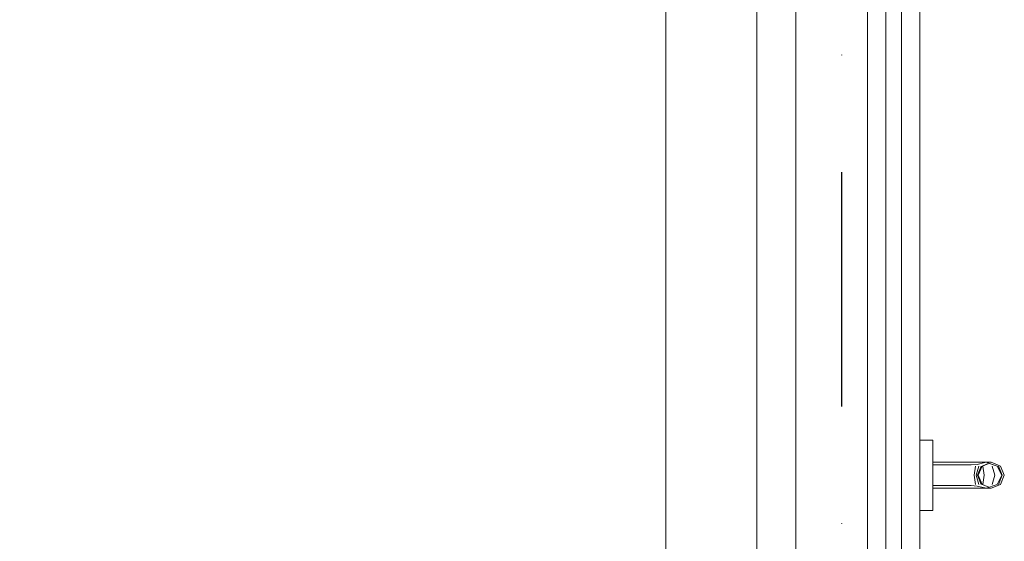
# Model space of a CAD drawing. Header units: millimetres. Extents: x 90539 to 127778, y -34922 to 14506.
# Tile 44 of 256: x 106811 to 107568, y 949 to 1350. Entities that reach past the tile are written whole.
import ezdxf
from ezdxf.enums import TextEntityAlignment as Align

# ---------------------------------------------------------------- set-up
doc = ezdxf.new("R2010")
doc.units = ezdxf.units.MM
doc.header["$MEASUREMENT"] = 0
doc.linetypes.add('Kropki i Kreski', pattern=[360, 180, -90, 0, -90])
doc.linetypes.add('Wipeout_Contour', pattern=[1000, 0, -1000])
for name, color, linetype in [('Nowe_A-Osi', 7, 'Continuous'), ('Nowe_A-Wymiary-Wewnętrzne', 7, 'Continuous'), ('Nowe_A-Wymiary-Zewnętrzne', 7, 'Continuous'), ('Nowe_A-Ściany-Konstrukcyjne', 7, 'Continuous'), ('Nowe_A-Ściany-Wewnętrzne', 7, 'Continuous'), ('Nowe_Drzwi Archicad', 7, 'Continuous')]:
    doc.layers.add(name, color=color, linetype=linetype)
for name, color, linetype, lineweight, true_color in [('Nowe_A-Osi_Nr_pióra__25', 7, 'Continuous', 25, 0x40a5ff), ('Nowe_A-Wymiary-Wewnętrzne_Nr_pióra__45', 7, 'Continuous', 15, 0x40a5ff), ('Nowe_A-Wymiary-Wewnętrzne_Nr_pióra__85', 7, 'Continuous', 13, 0x80c2ff), ('Nowe_A-Wymiary-Zewnętrzne_Nr_pióra__45', 7, 'Continuous', 15, 0x40a5ff), ('Nowe_A-Wymiary-Zewnętrzne_Nr_pióra__85', 7, 'Continuous', 13, 0x80c2ff)]:
    doc.layers.add(name, color=color, linetype=linetype, lineweight=lineweight, true_color=true_color)
for name, color, linetype, lineweight in [('Nowe_A-Osi_Nr_pióra__6', 5, 'Continuous', 13), ('Nowe_A-Wymiary-Wewnętrzne_Nr_pióra__46', 5, 'Continuous', 15), ('Nowe_A-Wymiary-Zewnętrzne_Nr_pióra__46', 5, 'Continuous', 15), ('Nowe_Drzwi Archicad_Nr_pióra__3', 7, 'Continuous', 13), ('Nowe_Drzwi Archicad_Nr_pióra__43', 7, 'Continuous', 13), ('Nowe_Drzwi Archicad_Nr_pióra__87', 7, 'Continuous', 13)]:
    doc.layers.add(name, color=color, linetype=linetype, lineweight=lineweight)
doc.styles.add('STYL_AUTOMATYCZNY_1', font='arial.ttf')
doc.styles.add('STYL_AUTOMATYCZNY_2', font='arial.ttf')
doc.dimstyles.new('STYL_AUTOMATYCZNY__1', dxfattribs={"dimtxt": 125, "dimasz": 47.5, "dimexe": 0.18, "dimexo": 20, "dimgap": 0, "dimtad": 1, "dimdec": 1, "dimlfac": 0.1, "dimzin": 0, "dimdsep": 46, "dimtxsty": 'STYL_AUTOMATYCZNY_2', "dimblk": 'ARROWHEAD_11', "dimblk1": 'ARROWHEAD_11', "dimblk2": 'ARROWHEAD_11', "dimcen": 0.09, "dimclrd": 256, "dimclre": 256, "dimclrt": 5, "dimadec": 1, "dimazin": 0, "dimtfac": 1, "dimtdec": 4, "dimtmove": 0, "dimatfit": 3, "dimfxl": 0, "dimtolj": 1, "dimtzin": 0, "dimarcsym": 0})

# ---------------------------------------------------------------- blocks, each defined once
blk = doc.blocks.new('ElemPrzekroju_15')
at = {"color": 254, "linetype": 'Wipeout_Contour', "lineweight": 0, "ltscale": 1271827.082994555}
blk.add_wipeout([(105707.6, 858.71), (105732.6, 858.71), (105732.6, 848.71), (105707.6, 848.71), (105707.6, 180), (105732.6, 180), (105732.6, 170), (105707.6, 170), (105707.6, 0), (107307.6, 0), (107307.6, 1370), (105707.6, 1370)], dxfattribs=at).dxf.layer = 'Nowe_A-Ściany-Konstrukcyjne'
blk = doc.blocks.new('ElemPrzekroju_16')
at = {"color": 254, "linetype": 'Wipeout_Contour', "lineweight": 0, "ltscale": 1826266.943683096}
blk.add_wipeout([(107307.6, 0), (107462.6, 0), (107462.6, 545), (107457.6, 545), (107457.6, 563), (107407.6, 563), (107407.6, 500), (107377.6, 500), (107377.6, 1500), (107407.6, 1500), (107407.6, 1437), (107457.6, 1437), (107457.6, 1455), (107462.6, 1455), (107462.6, 2012), (107462.6, 2070), (107307.6, 2070)], dxfattribs=at).dxf.layer = 'Nowe_A-Ściany-Wewnętrzne'
at = {"color": 254, "linetype": 'Wipeout_Contour', "lineweight": 0, "ltscale": 859612.748015}
blk.add_wipeout([(107407.6, 577), (107457.6, 577), (107457.6, 595), (107462.6, 595), (107462.6, 1405), (107457.6, 1405), (107457.6, 1423), (107407.6, 1423)], dxfattribs=at).dxf.layer = 'Nowe_A-Ściany-Wewnętrzne'
blk = doc.blocks.new('ElemPrzekroju_17')
at = {"layer": 'Nowe_Drzwi Archicad_Nr_pióra__87', "color": 7, "linetype": 'Continuous', "lineweight": 13}
blk.add_line((107307.6, 0), (107307.6, 2070), dxfattribs=at)
at = {"color": 254, "linetype": 'Wipeout_Contour', "lineweight": 0, "ltscale": 2043164.613970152}
blk.add_wipeout([(107502.6, 2000), (107502.6, 1027), (107512.6, 1027), (107512.6, 1010), (107557.6, 1010), (107564.67, 1007.07), (107567.6, 1000), (107564.67, 992.93), (107557.6, 990), (107512.6, 990), (107512.6, 973), (107502.6, 973), (107502.6, 927), (107512.6, 927), (107512.6, 873), (107502.6, 873), (107502.6, 0), (107577.6, 0), (107577.6, 2000)], dxfattribs=at).dxf.layer = 'Nowe_Drzwi Archicad'
at = {"color": 254, "linetype": 'Wipeout_Contour', "lineweight": 0, "ltscale": 429614.873408}
blk.add_wipeout([(107403.2, 1500), (107392.6, 1500), (107392.6, 500), (107403.2, 500)], dxfattribs=at).dxf.layer = 'Nowe_Drzwi Archicad'
at = {"color": 254, "linetype": 'Wipeout_Contour', "lineweight": 0, "ltscale": 429572.4493}
blk.add_wipeout([(107392.6, 1500), (107381.99, 1500), (107381.99, 500), (107392.6, 500)], dxfattribs=at).dxf.layer = 'Nowe_Drzwi Archicad'
at = {"color": 254, "linetype": 'Wipeout_Contour', "lineweight": 0, "ltscale": 1503765.733917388}
blk.add_wipeout([(107403.2, 1500), (107403.2, 500), (107407.6, 500), (107407.6, 563), (107406.76, 565.05), (107405.86, 570), (107406.76, 574.95), (107407.6, 577), (107407.6, 1423), (107406.76, 1425.05), (107405.86, 1430), (107406.76, 1434.95), (107407.6, 1437), (107407.6, 1500)], dxfattribs=at).dxf.layer = 'Nowe_Drzwi Archicad'
at = {"color": 254, "linetype": 'Wipeout_Contour', "lineweight": 0, "ltscale": 430219.533401}
blk.add_wipeout([(107552.24, 1000), (107547.6, 1000), (107550.52, 992.93), (107551.1, 992.93)], dxfattribs=at).dxf.layer = 'Nowe_Drzwi Archicad'
at = {"color": 254, "linetype": 'Wipeout_Contour', "lineweight": 0, "ltscale": 430067.860143}
blk.add_wipeout([(107512.5, 973), (107512.6, 973), (107512.6, 976.62), (107512.5, 976.62)], dxfattribs=at).dxf.layer = 'Nowe_Drzwi Archicad'
at = {"layer": 'Nowe_Drzwi Archicad_Nr_pióra__3', "color": 7, "linetype": 'Continuous', "lineweight": 13}
blk.add_line((107407.6, 1423), (107407.6, 577), dxfattribs=at)
at = {"color": 254, "linetype": 'Wipeout_Contour', "lineweight": 0, "ltscale": 429542.450935}
blk.add_wipeout([(107377.6, 1500), (107377.6, 500), (107381.99, 500), (107381.99, 1500)], dxfattribs=at).dxf.layer = 'Nowe_Drzwi Archicad'
at = {"color": 254, "linetype": 'Wipeout_Contour', "lineweight": 0, "ltscale": 322666.088687}
blk.add_wipeout([(107550.52, 992.93), (107550.94, 992.76), (107551.1, 992.93)], dxfattribs=at).dxf.layer = 'Nowe_Drzwi Archicad'
at = {"color": 254, "linetype": 'Wipeout_Contour', "lineweight": 0, "ltscale": 430068.10618}
blk.add_wipeout([(107512.6, 986.5), (107512.5, 986.5), (107512.5, 976.62), (107512.6, 976.62)], dxfattribs=at).dxf.layer = 'Nowe_Drzwi Archicad'
at = {"layer": 'Nowe_Drzwi Archicad_Nr_pióra__3', "color": 7, "linetype": 'Continuous', "lineweight": 13}
blk.add_line((107377.6, 1500), (107377.6, 500), dxfattribs=at)
at = {"color": 254, "linetype": 'Wipeout_Contour', "lineweight": 0, "ltscale": 430068.536052}
blk.add_wipeout([(107512.6, 1000), (107512.5, 1000), (107512.5, 986.5), (107512.6, 986.5)], dxfattribs=at).dxf.layer = 'Nowe_Drzwi Archicad'
at = {"color": 254, "linetype": 'Wipeout_Contour', "lineweight": 0, "ltscale": 430048.060956}
blk.add_wipeout([(107502.7, 973), (107512.5, 973), (107512.5, 976.62), (107502.7, 976.62)], dxfattribs=at).dxf.layer = 'Nowe_Drzwi Archicad'
at = {"color": 254, "linetype": 'Wipeout_Contour', "lineweight": 0, "ltscale": 430069.038297}
blk.add_wipeout([(107512.6, 1013.5), (107512.5, 1013.5), (107512.5, 1000), (107512.6, 1000)], dxfattribs=at).dxf.layer = 'Nowe_Drzwi Archicad'
at = {"color": 254, "linetype": 'Wipeout_Contour', "lineweight": 0, "ltscale": 430048.307005}
blk.add_wipeout([(107512.5, 986.5), (107502.7, 986.5), (107502.7, 976.62), (107512.5, 976.62)], dxfattribs=at).dxf.layer = 'Nowe_Drzwi Archicad'
at = {"layer": 'Nowe_Drzwi Archicad_Nr_pióra__3', "color": 7, "linetype": 'Continuous', "lineweight": 13}
for q in [(107512.6, 976.62), (107512.5, 973)]:
    blk.add_line((107512.6, 973), q, dxfattribs=at)
at = {"color": 254, "linetype": 'Wipeout_Contour', "lineweight": 0, "ltscale": 430069.47834}
blk.add_wipeout([(107512.6, 1023.38), (107512.5, 1023.38), (107512.5, 1013.5), (107512.6, 1013.5)], dxfattribs=at).dxf.layer = 'Nowe_Drzwi Archicad'
at = {"color": 254, "linetype": 'Wipeout_Contour', "lineweight": 0, "ltscale": 430048.736896}
blk.add_wipeout([(107512.5, 1000), (107502.7, 1000), (107502.7, 986.5), (107512.5, 986.5)], dxfattribs=at).dxf.layer = 'Nowe_Drzwi Archicad'
at = {"color": 254, "linetype": 'Wipeout_Contour', "lineweight": 0, "ltscale": 430028.261771}
blk.add_wipeout([(107502.6, 976.62), (107502.6, 973), (107502.7, 973), (107502.7, 976.62)], dxfattribs=at).dxf.layer = 'Nowe_Drzwi Archicad'
at = {"color": 254, "linetype": 'Wipeout_Contour', "lineweight": 0, "ltscale": 430069.734548}
blk.add_wipeout([(107512.5, 1023.38), (107512.6, 1023.38), (107512.6, 1027), (107512.5, 1027)], dxfattribs=at).dxf.layer = 'Nowe_Drzwi Archicad'
at = {"color": 254, "linetype": 'Wipeout_Contour', "lineweight": 0, "ltscale": 430049.239165}
blk.add_wipeout([(107512.5, 1013.5), (107502.7, 1013.5), (107502.7, 1000), (107512.5, 1000)], dxfattribs=at).dxf.layer = 'Nowe_Drzwi Archicad'
at = {"color": 254, "linetype": 'Wipeout_Contour', "lineweight": 0, "ltscale": 430128.182734}
blk.add_wipeout([(107542.11, 992.03), (107512.6, 992.03), (107512.6, 990), (107542.6, 990)], dxfattribs=at).dxf.layer = 'Nowe_Drzwi Archicad'
at = {"color": 254, "linetype": 'Wipeout_Contour', "lineweight": 0, "ltscale": 430028.507831}
blk.add_wipeout([(107502.7, 986.5), (107502.6, 986.5), (107502.6, 976.62), (107502.7, 976.62)], dxfattribs=at).dxf.layer = 'Nowe_Drzwi Archicad'
at = {"layer": 'Nowe_Drzwi Archicad_Nr_pióra__3', "color": 7, "linetype": 'Continuous', "lineweight": 13}
blk.add_line((107512.6, 976.62), (107512.6, 986.5), dxfattribs=at)
at = {"color": 254, "linetype": 'Wipeout_Contour', "lineweight": 0, "ltscale": 430049.679227}
blk.add_wipeout([(107512.5, 1023.38), (107502.7, 1023.38), (107502.7, 1013.5), (107512.5, 1013.5)], dxfattribs=at).dxf.layer = 'Nowe_Drzwi Archicad'
at = {"color": 254, "linetype": 'Wipeout_Contour', "lineweight": 0, "ltscale": 430028.937742}
blk.add_wipeout([(107502.7, 1000), (107502.6, 1000), (107502.6, 986.5), (107502.7, 986.5)], dxfattribs=at).dxf.layer = 'Nowe_Drzwi Archicad'
at = {"color": 254, "linetype": 'Wipeout_Contour', "lineweight": 0, "ltscale": 430198.250984}
blk.add_wipeout([(107542.11, 992.03), (107542.6, 990), (107548.34, 990), (107546.78, 991.66)], dxfattribs=at).dxf.layer = 'Nowe_Drzwi Archicad'
at = {"color": 254, "linetype": 'Wipeout_Contour', "lineweight": 0, "ltscale": 430049.935447}
blk.add_wipeout([(107502.7, 1027), (107502.7, 1023.38), (107512.5, 1023.38), (107512.5, 1027)], dxfattribs=at).dxf.layer = 'Nowe_Drzwi Archicad'
at = {"color": 254, "linetype": 'Wipeout_Contour', "lineweight": 0, "ltscale": 430029.440034}
blk.add_wipeout([(107502.7, 1013.5), (107502.6, 1013.5), (107502.6, 1000), (107502.7, 1000)], dxfattribs=at).dxf.layer = 'Nowe_Drzwi Archicad'
at = {"color": 254, "linetype": 'Wipeout_Contour', "lineweight": 0, "ltscale": 430128.851035}
blk.add_wipeout([(107512.6, 1010), (107512.6, 1007.97), (107542.11, 1007.97), (107542.6, 1010)], dxfattribs=at).dxf.layer = 'Nowe_Drzwi Archicad'
at = {"layer": 'Nowe_Drzwi Archicad_Nr_pióra__3', "color": 7, "linetype": 'Continuous', "lineweight": 13}
for p, q in [((107512.6, 1027), (107512.5, 1027)), ((107512.6, 1023.38), (107512.6, 1027)), ((107512.6, 1013.5), (107512.6, 1023.38))]:
    blk.add_line(p, q, dxfattribs=at)
at = {"color": 254, "linetype": 'Wipeout_Contour', "lineweight": 0, "ltscale": 430029.880116}
blk.add_wipeout([(107502.7, 1023.38), (107502.6, 1023.38), (107502.6, 1013.5), (107502.7, 1013.5)], dxfattribs=at).dxf.layer = 'Nowe_Drzwi Archicad'
at = {"color": 254, "linetype": 'Wipeout_Contour', "lineweight": 0, "ltscale": 430198.929628}
blk.add_wipeout([(107542.11, 1007.97), (107546.78, 1008.34), (107548.34, 1010), (107542.6, 1010)], dxfattribs=at).dxf.layer = 'Nowe_Drzwi Archicad'
at = {"color": 254, "linetype": 'Wipeout_Contour', "lineweight": 0, "ltscale": 430030.136348}
blk.add_wipeout([(107502.6, 1027), (107502.6, 1023.38), (107502.7, 1023.38), (107502.7, 1027)], dxfattribs=at).dxf.layer = 'Nowe_Drzwi Archicad'
at = {"color": 254, "linetype": 'Wipeout_Contour', "lineweight": 0, "ltscale": 322666.47701}
blk.add_wipeout([(107550.94, 1007.24), (107550.52, 1007.07), (107551.1, 1007.07)], dxfattribs=at).dxf.layer = 'Nowe_Drzwi Archicad'
at = {"color": 254, "linetype": 'Wipeout_Contour', "lineweight": 0, "ltscale": 429965.5141}
blk.add_wipeout([(107462.6, 1942), (107462.6, 70), (107502.6, 70), (107502.6, 1942)], dxfattribs=at).dxf.layer = 'Nowe_Drzwi Archicad'
at = {"color": 254, "linetype": 'Wipeout_Contour', "lineweight": 0, "ltscale": 430219.796375}
blk.add_wipeout([(107547.6, 1000), (107552.24, 1000), (107551.1, 1007.07), (107550.52, 1007.07)], dxfattribs=at).dxf.layer = 'Nowe_Drzwi Archicad'
at = {"layer": 'Nowe_Drzwi Archicad_Nr_pióra__3', "color": 7, "linetype": 'Continuous', "lineweight": 13}
for p, q in [((107502.7, 1988.96), (107502.7, 1146.93)), ((107462.6, 1942), (107462.6, 70)), ((107502.6, 1942), (107502.6, 70)), ((107462.5, 1320.22), (107462.5, 1249.27)), ((107462.5, 1204.92), (107462.5, 1146.93)), ((107462.5, 1146.93), (107462.5, 1125.48)), ((107502.7, 1146.93), (107502.7, 1027)), ((107462.5, 1090.02), (107462.5, 1062.74)), ((107462.5, 1062.74), (107462.5, 1006)), ((107502.7, 1027), (107502.6, 1027)), ((107512.5, 1027), (107502.7, 1027)), ((107462.5, 949.26), (107462.5, 1006)), ((107502.7, 973), (107502.6, 973)), ((107502.7, 865.07), (107502.7, 973)), ((107512.5, 973), (107502.7, 973))]:
    blk.add_line(p, q, dxfattribs=at)
at = {"layer": 'Nowe_Drzwi Archicad_Nr_pióra__43', "color": 7, "linetype": 'Continuous', "lineweight": 13}
for p, q in [((107476.6, 1942), (107476.6, 70)), ((107488.6, 70), (107488.6, 1942))]:
    blk.add_line(p, q, dxfattribs=at)
at = {"color": 254, "linetype": 'Wipeout_Contour', "lineweight": 0, "ltscale": 430219.79509}
blk.add_wipeout([(107546.78, 1008.34), (107552.69, 1009.7), (107553.2, 1010), (107548.34, 1010)], dxfattribs=at).dxf.layer = 'Nowe_Drzwi Archicad'
at = {"color": 254, "linetype": 'Wipeout_Contour', "lineweight": 0, "ltscale": 430240.613074}
blk.add_wipeout([(107552.24, 1000), (107551.1, 992.93), (107558.3, 992.93), (107560.41, 1000)], dxfattribs=at).dxf.layer = 'Nowe_Drzwi Archicad'
at = {"color": 254, "linetype": 'Wipeout_Contour', "lineweight": 0, "ltscale": 430234.663457}
blk.add_wipeout([(107550.94, 1007.24), (107551.1, 1007.07), (107558.3, 1007.07), (107555.04, 1008.94)], dxfattribs=at).dxf.layer = 'Nowe_Drzwi Archicad'
at = {"color": 254, "linetype": 'Wipeout_Contour', "lineweight": 0, "ltscale": 430234.116472}
blk.add_wipeout([(107551.1, 992.93), (107550.94, 992.76), (107555.04, 991.06), (107558.3, 992.93)], dxfattribs=at).dxf.layer = 'Nowe_Drzwi Archicad'
at = {"color": 254, "linetype": 'Wipeout_Contour', "lineweight": 0, "ltscale": 430240.876038}
blk.add_wipeout([(107551.1, 1007.07), (107552.24, 1000), (107560.41, 1000), (107558.3, 1007.07)], dxfattribs=at).dxf.layer = 'Nowe_Drzwi Archicad'
at = {"color": 254, "linetype": 'Wipeout_Contour', "lineweight": 0, "ltscale": 430219.072366}
blk.add_wipeout([(107552.69, 990.3), (107546.78, 991.66), (107548.34, 990), (107553.2, 990)], dxfattribs=at).dxf.layer = 'Nowe_Drzwi Archicad'
at = {"color": 254, "linetype": 'Wipeout_Contour', "lineweight": 0, "ltscale": 322673.564796}
blk.add_wipeout([(107552.69, 1009.7), (107553.55, 1010), (107553.2, 1010)], dxfattribs=at).dxf.layer = 'Nowe_Drzwi Archicad'
at = {"color": 254, "linetype": 'Wipeout_Contour', "lineweight": 0, "ltscale": 430264.996273}
blk.add_wipeout([(107560.41, 1000), (107558.3, 992.93), (107562.05, 992.93), (107565.57, 1000)], dxfattribs=at).dxf.layer = 'Nowe_Drzwi Archicad'
at = {"color": 254, "linetype": 'Wipeout_Contour', "lineweight": 0, "ltscale": 430250.48184}
blk.add_wipeout([(107555.76, 1009.24), (107555.04, 1008.94), (107558.3, 1007.07), (107562.05, 1007.07)], dxfattribs=at).dxf.layer = 'Nowe_Drzwi Archicad'
at = {"color": 254, "linetype": 'Wipeout_Contour', "lineweight": 0, "ltscale": 430249.883362}
blk.add_wipeout([(107555.04, 991.06), (107555.76, 990.76), (107562.05, 992.93), (107558.3, 992.93)], dxfattribs=at).dxf.layer = 'Nowe_Drzwi Archicad'
at = {"color": 254, "linetype": 'Wipeout_Contour', "lineweight": 0, "ltscale": 430265.259223}
blk.add_wipeout([(107562.05, 1007.07), (107558.3, 1007.07), (107560.41, 1000), (107565.57, 1000)], dxfattribs=at).dxf.layer = 'Nowe_Drzwi Archicad'
at = {"color": 254, "linetype": 'Wipeout_Contour', "lineweight": 0, "ltscale": 322673.003184}
blk.add_wipeout([(107552.69, 990.3), (107553.2, 990), (107553.55, 990)], dxfattribs=at).dxf.layer = 'Nowe_Drzwi Archicad'
at = {"color": 254, "linetype": 'Wipeout_Contour', "lineweight": 0, "ltscale": 430279.75132}
blk.add_wipeout([(107567.6, 1000), (107565.87, 1000), (107563.11, 992.93), (107564.67, 992.93)], dxfattribs=at).dxf.layer = 'Nowe_Drzwi Archicad'
at = {"color": 254, "linetype": 'Wipeout_Contour', "lineweight": 0, "ltscale": 430260.159385}
blk.add_wipeout([(107564.67, 992.93), (107563.11, 992.93), (107556.45, 990), (107557.6, 990)], dxfattribs=at).dxf.layer = 'Nowe_Drzwi Archicad'
at = {"color": 254, "linetype": 'Wipeout_Contour', "lineweight": 0, "ltscale": 430229.520596}
blk.add_wipeout([(107549.79, 992.93), (107555.18, 990.56), (107555.76, 990.76), (107550.52, 992.93)], dxfattribs=at).dxf.layer = 'Nowe_Drzwi Archicad'
at = {"color": 254, "linetype": 'Wipeout_Contour', "lineweight": 0, "ltscale": 430213.461606}
blk.add_wipeout([(107550.52, 992.93), (107547.6, 1000), (107547.03, 1000), (107549.79, 992.93)], dxfattribs=at).dxf.layer = 'Nowe_Drzwi Archicad'
at = {"color": 254, "linetype": 'Wipeout_Contour', "lineweight": 0, "ltscale": 430213.724581}
blk.add_wipeout([(107547.6, 1000), (107550.52, 1007.07), (107549.79, 1007.07), (107547.03, 1000)], dxfattribs=at).dxf.layer = 'Nowe_Drzwi Archicad'
at = {"color": 254, "linetype": 'Wipeout_Contour', "lineweight": 0, "ltscale": 430230.129296}
blk.add_wipeout([(107549.79, 1007.07), (107550.52, 1007.07), (107555.76, 1009.24), (107555.18, 1009.44)], dxfattribs=at).dxf.layer = 'Nowe_Drzwi Archicad'
at = {"color": 254, "linetype": 'Wipeout_Contour', "lineweight": 0, "ltscale": 430260.794206}
blk.add_wipeout([(107557.6, 1010), (107556.45, 1010), (107563.11, 1007.07), (107564.67, 1007.07)], dxfattribs=at).dxf.layer = 'Nowe_Drzwi Archicad'
at = {"color": 254, "linetype": 'Wipeout_Contour', "lineweight": 0, "ltscale": 430280.014262}
blk.add_wipeout([(107564.67, 1007.07), (107563.11, 1007.07), (107565.87, 1000), (107567.6, 1000)], dxfattribs=at).dxf.layer = 'Nowe_Drzwi Archicad'
at = {"color": 254, "linetype": 'Wipeout_Contour', "lineweight": 0, "ltscale": 430274.878296}
blk.add_wipeout([(107565.87, 1000), (107565.57, 1000), (107562.05, 992.93), (107563.11, 992.93)], dxfattribs=at).dxf.layer = 'Nowe_Drzwi Archicad'
at = {"color": 254, "linetype": 'Wipeout_Contour', "lineweight": 0, "ltscale": 430253.254637}
blk.add_wipeout([(107563.11, 992.93), (107562.05, 992.93), (107553.55, 990), (107556.45, 990)], dxfattribs=at).dxf.layer = 'Nowe_Drzwi Archicad'
at = {"color": 254, "linetype": 'Wipeout_Contour', "lineweight": 0, "ltscale": 537781.994273}
blk.add_wipeout([(107549.79, 992.93), (107548.1, 992.93), (107552.69, 990.3), (107553.55, 990), (107555.18, 990.56)], dxfattribs=at).dxf.layer = 'Nowe_Drzwi Archicad'
at = {"layer": 'Nowe_Drzwi Archicad_Nr_pióra__3', "color": 7, "linetype": 'Continuous', "lineweight": 13}
blk.add_line((107564.67, 992.93), (107557.6, 990), dxfattribs=at)
at = {"color": 254, "linetype": 'Wipeout_Contour', "lineweight": 0, "ltscale": 430209.560143}
blk.add_wipeout([(107549.79, 992.93), (107547.03, 1000), (107545.99, 1000), (107548.1, 992.93)], dxfattribs=at).dxf.layer = 'Nowe_Drzwi Archicad'
at = {"color": 254, "linetype": 'Wipeout_Contour', "lineweight": 0, "ltscale": 430209.823121}
blk.add_wipeout([(107547.03, 1000), (107549.79, 1007.07), (107548.1, 1007.07), (107545.99, 1000)], dxfattribs=at).dxf.layer = 'Nowe_Drzwi Archicad'
at = {"color": 254, "linetype": 'Wipeout_Contour', "lineweight": 0, "ltscale": 430211.920369}
blk.add_wipeout([(107546.78, 991.66), (107552.69, 990.3), (107548.1, 992.93), (107545.58, 992.93)], dxfattribs=at).dxf.layer = 'Nowe_Drzwi Archicad'
at = {"layer": 'Nowe_Drzwi Archicad_Nr_pióra__3', "color": 7, "linetype": 'Continuous', "lineweight": 13}
for p, q in [((107553.55, 990), (107562.05, 992.93)), ((107553.2, 990), (107553.55, 990)), ((107556.45, 990), (107553.55, 990)), ((107557.6, 990), (107556.45, 990))]:
    blk.add_line(p, q, dxfattribs=at)
at = {"color": 254, "linetype": 'Wipeout_Contour', "lineweight": 0, "ltscale": 537782.802974}
blk.add_wipeout([(107552.69, 1009.7), (107548.1, 1007.07), (107549.79, 1007.07), (107555.18, 1009.44), (107553.55, 1010)], dxfattribs=at).dxf.layer = 'Nowe_Drzwi Archicad'
at = {"color": 254, "linetype": 'Wipeout_Contour', "lineweight": 0, "ltscale": 430202.837975}
blk.add_wipeout([(107548.1, 992.93), (107545.99, 1000), (107544.43, 1000), (107545.58, 992.93)], dxfattribs=at).dxf.layer = 'Nowe_Drzwi Archicad'
at = {"color": 254, "linetype": 'Wipeout_Contour', "lineweight": 0, "ltscale": 430203.100959}
blk.add_wipeout([(107545.99, 1000), (107548.1, 1007.07), (107545.58, 1007.07), (107544.43, 1000)], dxfattribs=at).dxf.layer = 'Nowe_Drzwi Archicad'
at = {"color": 254, "linetype": 'Wipeout_Contour', "lineweight": 0, "ltscale": 430253.889469}
blk.add_wipeout([(107556.45, 1010), (107553.55, 1010), (107562.05, 1007.07), (107563.11, 1007.07)], dxfattribs=at).dxf.layer = 'Nowe_Drzwi Archicad'
at = {"color": 254, "linetype": 'Wipeout_Contour', "lineweight": 0, "ltscale": 430194.883077}
blk.add_wipeout([(107542.11, 992.03), (107546.78, 991.66), (107545.58, 992.93), (107541.9, 992.93)], dxfattribs=at).dxf.layer = 'Nowe_Drzwi Archicad'
at = {"layer": 'Nowe_Drzwi Archicad_Nr_pióra__3', "color": 7, "linetype": 'Continuous', "lineweight": 13}
for p, q in [((107552.24, 1000), (107551.1, 992.93)), ((107555.76, 990.76), (107550.52, 992.93))]:
    blk.add_line(p, q, dxfattribs=at)
at = {"color": 254, "linetype": 'Wipeout_Contour', "lineweight": 0, "ltscale": 430212.509304}
blk.add_wipeout([(107548.1, 1007.07), (107552.69, 1009.7), (107546.78, 1008.34), (107545.58, 1007.07)], dxfattribs=at).dxf.layer = 'Nowe_Drzwi Archicad'
at = {"color": 254, "linetype": 'Wipeout_Contour', "lineweight": 0, "ltscale": 430275.141241}
blk.add_wipeout([(107563.11, 1007.07), (107562.05, 1007.07), (107565.57, 1000), (107565.87, 1000)], dxfattribs=at).dxf.layer = 'Nowe_Drzwi Archicad'
at = {"color": 254, "linetype": 'Wipeout_Contour', "lineweight": 0, "ltscale": 430192.202863}
blk.add_wipeout([(107545.58, 992.93), (107544.43, 1000), (107541.61, 1000), (107541.9, 992.93)], dxfattribs=at).dxf.layer = 'Nowe_Drzwi Archicad'
at = {"layer": 'Nowe_Drzwi Archicad_Nr_pióra__3', "color": 7, "linetype": 'Continuous', "lineweight": 13}
for p, q in [((107551.1, 1007.07), (107552.24, 1000)), ((107553.2, 1010), (107553.55, 1010)), ((107556.45, 1010), (107553.55, 1010)), ((107562.05, 1007.07), (107553.55, 1010)), ((107557.6, 1010), (107556.45, 1010)), ((107557.6, 1010), (107564.67, 1007.07)), ((107558.3, 1007.07), (107560.41, 1000)), ((107565.57, 1000), (107562.05, 1007.07)), ((107563.11, 1007.07), (107565.87, 1000)), ((107564.67, 1007.07), (107567.6, 1000)), ((107560.41, 1000), (107558.3, 992.93)), ((107562.05, 992.93), (107565.57, 1000)), ((107565.87, 1000), (107563.11, 992.93)), ((107567.6, 1000), (107564.67, 992.93)), ((107548.34, 990), (107553.2, 990))]:
    blk.add_line(p, q, dxfattribs=at)
at = {"color": 254, "linetype": 'Wipeout_Contour', "lineweight": 0, "ltscale": 430192.465854}
blk.add_wipeout([(107544.43, 1000), (107545.58, 1007.07), (107541.9, 1007.07), (107541.61, 1000)], dxfattribs=at).dxf.layer = 'Nowe_Drzwi Archicad'
at = {"color": 254, "linetype": 'Wipeout_Contour', "lineweight": 0, "ltscale": 430127.531423}
blk.add_wipeout([(107512.6, 992.03), (107542.11, 992.03), (107541.9, 992.93), (107512.6, 992.93)], dxfattribs=at).dxf.layer = 'Nowe_Drzwi Archicad'
at = {"layer": 'Nowe_Drzwi Archicad_Nr_pióra__3', "color": 7, "linetype": 'Continuous', "lineweight": 13}
for p, q in [((107548.1, 992.93), (107545.99, 1000)), ((107549.79, 992.93), (107547.03, 1000)), ((107550.52, 992.93), (107547.6, 1000))]:
    blk.add_line(p, q, dxfattribs=at)
at = {"color": 254, "linetype": 'Wipeout_Contour', "lineweight": 0, "ltscale": 430195.443838}
blk.add_wipeout([(107545.58, 1007.07), (107546.78, 1008.34), (107542.11, 1007.97), (107541.9, 1007.07)], dxfattribs=at).dxf.layer = 'Nowe_Drzwi Archicad'
at = {"color": 254, "linetype": 'Wipeout_Contour', "lineweight": 0, "ltscale": 430127.180387}
blk.add_wipeout([(107541.9, 992.93), (107541.61, 1000), (107512.6, 1000), (107512.6, 992.93)], dxfattribs=at).dxf.layer = 'Nowe_Drzwi Archicad'
at = {"layer": 'Nowe_Drzwi Archicad_Nr_pióra__3', "color": 7, "linetype": 'Continuous', "lineweight": 13}
for p, q in [((107545.99, 1000), (107548.1, 1007.07)), ((107547.03, 1000), (107549.79, 1007.07)), ((107547.6, 1000), (107550.52, 1007.07)), ((107548.34, 1010), (107553.2, 1010)), ((107550.52, 1007.07), (107555.76, 1009.24)), ((107512.6, 992.03), (107512.6, 992.93)), ((107512.6, 986.5), (107512.6, 992.03)), ((107512.6, 990), (107542.6, 990)), ((107542.6, 990), (107548.34, 990))]:
    blk.add_line(p, q, dxfattribs=at)
at = {"layer": 'Nowe_Drzwi Archicad_Nr_pióra__3', "color": 7, "linetype": 'Continuous', "lineweight": 13, "flags": 128}
blk.add_lwpolyline([(107512.6, 992.03), (107542.11, 992.03), (107546.78, 991.66), (107552.69, 990.3), (107553.55, 990)], dxfattribs=at)
at = {"color": 254, "linetype": 'Wipeout_Contour', "lineweight": 0, "ltscale": 430127.443419}
blk.add_wipeout([(107541.61, 1000), (107541.9, 1007.07), (107512.6, 1007.07), (107512.6, 1000)], dxfattribs=at).dxf.layer = 'Nowe_Drzwi Archicad'
at = {"layer": 'Nowe_Drzwi Archicad_Nr_pióra__3', "color": 7, "linetype": 'Continuous', "lineweight": 13}
blk.add_line((107545.58, 992.93), (107544.43, 1000), dxfattribs=at)
at = {"color": 254, "linetype": 'Wipeout_Contour', "lineweight": 0, "ltscale": 430128.090774}
blk.add_wipeout([(107541.9, 1007.07), (107542.11, 1007.97), (107512.6, 1007.97), (107512.6, 1007.07)], dxfattribs=at).dxf.layer = 'Nowe_Drzwi Archicad'
at = {"layer": 'Nowe_Drzwi Archicad_Nr_pióra__3', "color": 7, "linetype": 'Continuous', "lineweight": 13}
for p, q in [((107512.6, 1007.97), (107512.6, 1013.5)), ((107512.6, 1010), (107542.6, 1010)), ((107512.6, 1007.07), (107512.6, 1007.97)), ((107512.6, 1007.97), (107512.6, 992.03)), ((107542.6, 1010), (107548.34, 1010)), ((107544.43, 1000), (107545.58, 1007.07))]:
    blk.add_line(p, q, dxfattribs=at)
at = {"layer": 'Nowe_Drzwi Archicad_Nr_pióra__3', "color": 7, "linetype": 'Continuous', "lineweight": 13, "flags": 128}
blk.add_lwpolyline([(107553.55, 1010), (107552.69, 1009.7), (107546.78, 1008.34), (107542.11, 1007.97), (107512.6, 1007.97)], dxfattribs=at)
blk = doc.blocks.new('Standardowy znacznik osi[2]', base_point=(107442.6, 13756.05))
at = {"layer": 'Nowe_A-Osi_Nr_pióra__25', "color": 161, "linetype": 'Kropki i Kreski', "lineweight": 25, "true_color": 0x40a5ff}
blk.add_line((107442.6, 12756.05), (107442.6, -1000), dxfattribs=at)
at = {"layer": 'Nowe_A-Osi_Nr_pióra__6', "color": 5, "lineweight": 13, "style": 'STYL_AUTOMATYCZNY_1'}
for tag, p in [('AC_MarkerText_1_0', (107442.6, 14331.05)), ('AC_MarkerText_1_1', (107442.6, -2175))]:
    blk.add_attdef(tag, text='', height=400, rotation=360, dxfattribs=at).set_placement(p, align=Align.TOP_CENTER)
blk = doc.blocks.new('*D701')
at = {"layer": 'Nowe_A-Wymiary-Wewnętrzne_Nr_pióra__45', "linetype": 'Continuous', "lineweight": 15, "true_color": 0x40a5ff}
for points in [[(108300.43, 2070), (108301.38, 2065.22), (108304.09, 2061.16), (108308.15, 2058.45), (108312.93, 2057.5), (108317.71, 2058.45), (108321.77, 2061.16), (108324.48, 2065.22), (108325.43, 2070), (108324.48, 2074.78), (108321.77, 2078.84), (108317.71, 2081.55), (108312.93, 2082.5), (108308.15, 2081.55), (108304.09, 2078.84), (108301.38, 2074.78)], [(108300.43, 0), (108301.38, -4.78), (108304.09, -8.84), (108308.15, -11.55), (108312.93, -12.5), (108317.71, -11.55), (108321.77, -8.84), (108324.48, -4.78), (108325.43, 0), (108324.48, 4.78), (108321.77, 8.84), (108317.71, 11.55), (108312.93, 12.5), (108308.15, 11.55), (108304.09, 8.84), (108301.38, 4.78)]]:
    blk.add_hatch(color=161, dxfattribs=at).paths.add_polyline_path(points)
at = {"layer": 'Nowe_A-Wymiary-Wewnętrzne_Nr_pióra__45', "color": 161, "linetype": 'Continuous', "lineweight": 15, "true_color": 0x40a5ff}
for centre in [(108312.93, 2070), (108312.93, 0)]:
    blk.add_circle(centre, 12.5, dxfattribs=at)
at = {"layer": 'Nowe_A-Wymiary-Wewnętrzne_Nr_pióra__85', "color": 151, "linetype": 'Continuous', "lineweight": 13, "true_color": 0x80c2ff}
for p, q in [((108300.43, 2070), (108266.06, 2070)), ((108359.81, 2070), (108325.43, 2070)), ((108312.93, 12.5), (108312.93, 2057.5)), ((108300.43, 0), (108266.06, 0)), ((108359.81, 0), (108325.43, 0)), ((108312.93, -25), (108312.93, -12.5))]:
    blk.add_line(p, q, dxfattribs=at)
at = {"layer": 'Nowe_A-Wymiary-Wewnętrzne_Nr_pióra__46', "color": 5, "lineweight": 15, "insert": (108287.93, 820.5), "char_height": 125, "attachment_point": 7, "rotation": 90, "style": 'STYL_AUTOMATYCZNY_2'}
blk.add_mtext('\\A1;{\\pql;\\fArial|b0|i0|c238|p0;\\W1.000000;207,0}', dxfattribs=at)
blk = doc.blocks.new('ARROWHEAD_11')
at = {"color": 0, "linetype": 'Continuous', "lineweight": 0}
blk.add_line((0, 0), (-1, 0), dxfattribs=at)
at = {"color": 0, "linetype": 'Continuous', "lineweight": 0, "const_width": 0.25, "flags": 128}
blk.add_lwpolyline([(-0.125, 0, 1), (0.125, 0, 1)], format="xyb", close=True, dxfattribs=at)
blk = doc.blocks.new('*D748')
at = {"layer": 'Nowe_A-Wymiary-Zewnętrzne_Nr_pióra__45', "linetype": 'Continuous', "lineweight": 15, "true_color": 0x40a5ff}
for points in [[(119375.13, 12845), (119376.08, 12840.22), (119378.79, 12836.16), (119382.84, 12833.45), (119387.63, 12832.5), (119392.41, 12833.45), (119396.47, 12836.16), (119399.18, 12840.22), (119400.13, 12845), (119399.18, 12849.78), (119396.47, 12853.84), (119392.41, 12856.55), (119387.63, 12857.5), (119382.84, 12856.55), (119378.79, 12853.84), (119376.08, 12849.78)], [(119375.13, -450), (119376.08, -454.78), (119378.79, -458.84), (119382.84, -461.55), (119387.63, -462.5), (119392.41, -461.55), (119396.47, -458.84), (119399.18, -454.78), (119400.13, -450), (119399.18, -445.22), (119396.47, -441.16), (119392.41, -438.45), (119387.63, -437.5), (119382.84, -438.45), (119378.79, -441.16), (119376.08, -445.22)]]:
    blk.add_hatch(color=161, dxfattribs=at).paths.add_polyline_path(points)
at = {"layer": 'Nowe_A-Wymiary-Zewnętrzne_Nr_pióra__45', "color": 161, "linetype": 'Continuous', "lineweight": 15, "true_color": 0x40a5ff}
for centre in [(119387.63, 12845), (119387.63, -450)]:
    blk.add_circle(centre, 12.5, dxfattribs=at)
at = {"layer": 'Nowe_A-Wymiary-Zewnętrzne_Nr_pióra__85', "color": 151, "linetype": 'Continuous', "lineweight": 13, "true_color": 0x80c2ff}
for p, q in [((119387.63, 12857.5), (119387.63, 12870)), ((119375.13, 12845), (119340.75, 12845)), ((119434.5, 12845), (119400.13, 12845)), ((119387.63, -437.5), (119387.63, 12832.5)), ((119375.13, -450), (119340.75, -450)), ((119434.5, -450), (119400.13, -450)), ((119387.63, -475), (119387.63, -462.5))]:
    blk.add_line(p, q, dxfattribs=at)
at = {"layer": 'Nowe_A-Wymiary-Zewnętrzne_Nr_pióra__46', "color": 5, "lineweight": 15, "insert": (119362.63, 5911.52), "char_height": 125, "attachment_point": 7, "rotation": 90, "style": 'STYL_AUTOMATYCZNY_2'}
blk.add_mtext('\\A1;{\\pql;\\fArial|b0|i0|c238|p0;\\W1.000000;1\xa0329,5}', dxfattribs=at)

msp = doc.modelspace()

# ---------------------------------------------------------------- block references
at = {"layer": 'Nowe_A-Ściany-Konstrukcyjne', "lineweight": 0}
msp.add_blockref('ElemPrzekroju_15', (0, 0), dxfattribs=at)

# ---------------------------------------------------------------- next in the draw order: block references
at = {"layer": 'Nowe_A-Ściany-Wewnętrzne', "lineweight": 0}
msp.add_blockref('ElemPrzekroju_16', (0, 0), dxfattribs=at)

# ---------------------------------------------------------------- next in the draw order: block references
at = {"layer": 'Nowe_Drzwi Archicad', "lineweight": 0}
msp.add_blockref('ElemPrzekroju_17', (0, 0), dxfattribs=at)

# ---------------------------------------------------------------- next in the draw order: block references
at = {"layer": 'Nowe_A-Osi', "color": 8, "linetype": 'Continuous', "lineweight": 13}
msp.add_blockref('Standardowy znacznik osi[2]', (107442.6, 13756.05), dxfattribs=at)

# ---------------------------------------------------------------- next in the draw order: dimensions: what is measured, and where the dimension line sits
at = {"layer": 'Nowe_A-Wymiary-Wewnętrzne', "color": 151, "linetype": 'Continuous', "lineweight": 13, "true_color": 0x80c2ff}
dim = msp.add_linear_dim(base=(108312.93, 2070), p1=(99177.6, 0), p2=(107577.6, 2070), angle=90, dimstyle='STYL_AUTOMATYCZNY__1', dxfattribs=at)
dim.commit()
dim.dimension.update_dxf_attribs({"geometry": '*D701', "text_midpoint": (108225.43, 1029.89), "dimtype": 160, "text_rotation": 90})
at = {"layer": 'Nowe_A-Wymiary-Zewnętrzne', "color": 151, "linetype": 'Continuous', "lineweight": 13, "true_color": 0x80c2ff}
dim = msp.add_linear_dim(base=(119387.63, 12845), p1=(95120.09, -450), p2=(98654.74, 12845), angle=90, dimstyle='STYL_AUTOMATYCZNY__1', dxfattribs=at)
dim.commit()
dim.dimension.update_dxf_attribs({"geometry": '*D748', "text_midpoint": (119300.13, 6192.64), "dimtype": 160, "text_rotation": 90})

doc.saveas('drawing.dxf')
